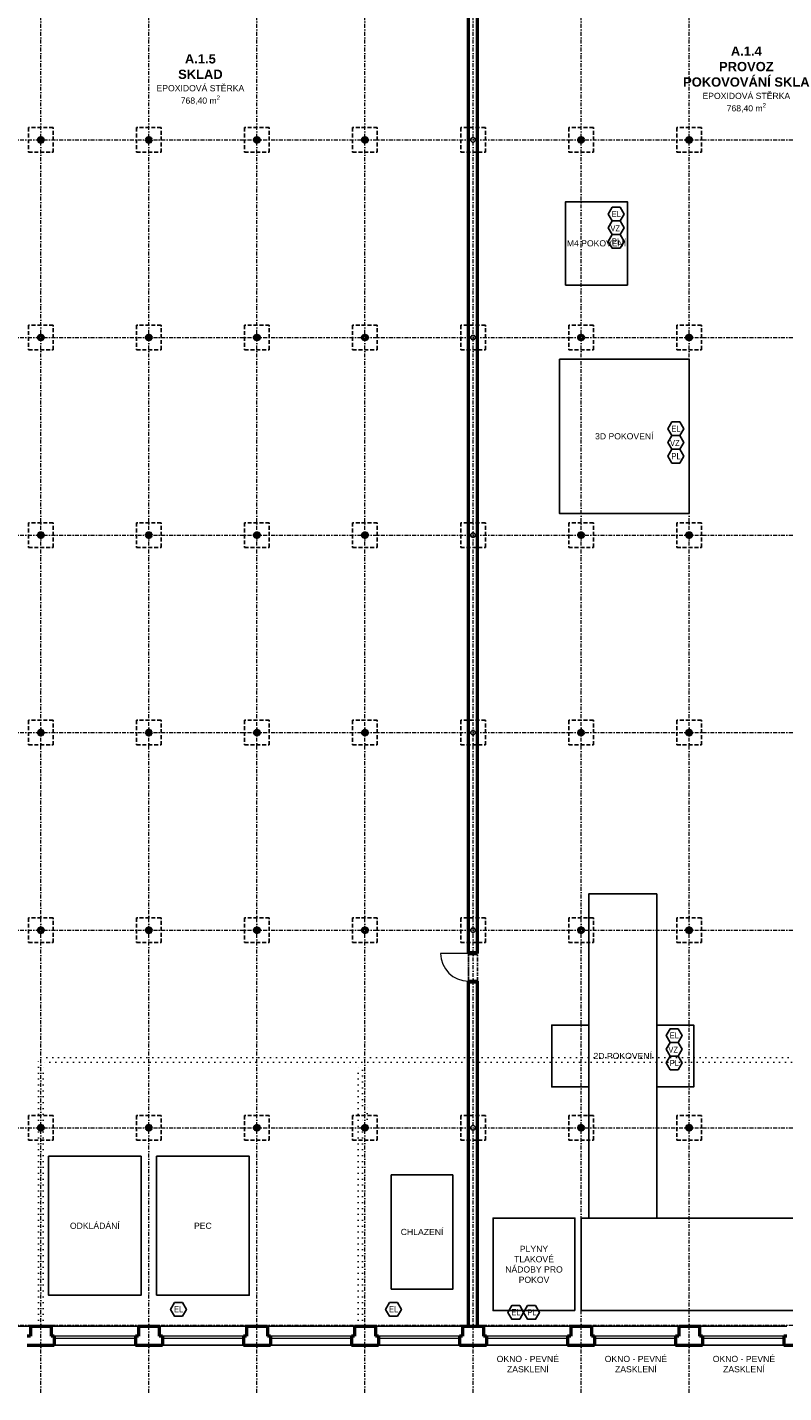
# Model space of a CAD drawing. Header units: millimetres. Extents: x 887082 to 1346431, y -219716 to -98064.
# Tile 13 of 37: x 953378 to 977878, y -178808 to -134576. Entities that reach past the tile are written whole.
import ezdxf
from ezdxf.enums import TextEntityAlignment as Align

# ---------------------------------------------------------------- set-up
doc = ezdxf.new("R2010")
doc.units = ezdxf.units.MM
doc.header["$LTSCALE"] = 10
for name, pattern in [('DASHDOT', [25.4, 12.7, -6.35, 0, -6.35]), ('DASHED', [19.05, 12.7, -6.35]), ('DIVIDE', [31.75, 12.7, -6.35, 0, -6.35, 0, -6.35]), ('DOT', [6.35, 0, -6.35])]:
    doc.linetypes.add(name, pattern=pattern)
for name, color, linetype, lineweight in [('CKDVERE_', 7, 'Continuous', 15), ('CKDVERE_ZARUBNE_LISOVANE', 7, 'Continuous', 25), ('CKOKNA', 1, 'Continuous', 9), ('CKSTENY_OSY', 1, 'DASHDOT', 15), ('CKSTENY_REZ', 6, 'Continuous', 50), ('CKTEXTY_MALE', 3, 'Continuous', 25), ('CKTEXTY_STREDNI', 6, 'Continuous', 50), ('plyn ', 2, 'Continuous', 25), ('pripojka ELEKTRO', 1, 'Continuous', 25), ('pripojka STL. VZDUCH', 30, 'Continuous', 25), ('TP_bourané_kce', 7, 'DOT', 15)]:
    doc.layers.add(name, color=color, linetype=linetype, lineweight=lineweight)
doc.layers.add('CKDVERE_DORAZ', color=7, linetype='DOT', lineweight=25, plot=False)
doc.layers.add('TP_skryté_1', color=21, linetype='Continuous', lineweight=50, plot=False)
for name, color, linetype in [('CKSTENY_NADROVINOU', 7, 'DIVIDE'), ('CKSTENY_PODROVINOU', 7, 'Continuous'), ('CKSTENY_SKRYTE', 7, 'DASHED'), ('TP_SSGC_stroje', 84, 'Continuous')]:
    doc.layers.add(name, color=color, linetype=linetype)
doc.styles.get("Standard").update_dxf_attribs({"font": 'SIMPLEX.SHX', "width": 0.8})
doc.styles.add('TOP_ARIAL_CE', font='arial.ttf', dxfattribs={"height": 100})

msp = doc.modelspace()

# ---------------------------------------------------------------- linework, layer by layer
at = {"layer": 'CKDVERE_', "color": 252}
msp.add_line((967665, -164576), (966765, -164576), dxfattribs=at)
msp.add_arc((967665, -164576), 900, 180, 270, dxfattribs=at)
at = {"layer": 'CKDVERE_DORAZ', "color": 252}
msp.add_line((967665, -164526), (967665, -165526), dxfattribs=at)
at = {"layer": 'CKDVERE_ZARUBNE_LISOVANE', "color": 252}
for p, q in [((967665, -164526), (967665, -164576)), ((967965, -164526), (967665, -164526)), ((967965, -164576), (967965, -164526)), ((967665, -164576), (967965, -164576)), ((967665, -165526), (967665, -165476)), ((967665, -165476), (967965, -165476)), ((967965, -165526), (967665, -165526)), ((967965, -165476), (967965, -165526))]:
    msp.add_line(p, q, dxfattribs=at)
at = {"layer": 'CKOKNA', "color": 252}
for p, q in [((956878, -176976), (954253, -176976)), ((956878, -177051), (954253, -177051)), ((960378, -176976), (957753, -176976)), ((960378, -177051), (957753, -177051)), ((963878, -176976), (961253, -176976)), ((963878, -177051), (961253, -177051)), ((967378, -176976), (964753, -176976)), ((967378, -177051), (964753, -177051)), ((970878, -176976), (968253, -176976)), ((970878, -177051), (968253, -177051)), ((974378, -176976), (971753, -176976)), ((974378, -177051), (971753, -177051)), ((977878, -176976), (975253, -176976)), ((977878, -177051), (975253, -177051))]:
    msp.add_line(p, q, dxfattribs=at)
at = {"layer": 'CKSTENY_NADROVINOU', "color": 252}
for p, q in [((967665, -165476), (967665, -164576)), ((967965, -165476), (967965, -164576))]:
    msp.add_line(p, q, dxfattribs=at)
at = {"layer": 'CKSTENY_OSY', "color": 252, "lineweight": 5}
for p, q in [((953815, -178808), (953815, -111893)), ((957315, -178808), (957315, -111893)), ((960815, -178808), (960815, -111893)), ((964315, -178808), (964315, -111893)), ((967815, -178808), (967815, -111893)), ((971315, -178808), (971315, -111893)), ((974815, -178808), (974815, -111893)), ((917569, -138226), (1000470, -138226)), ((917569, -144626), (1000470, -144626)), ((917569, -151026), (1000470, -151026)), ((917569, -157426), (1000470, -157426)), ((917569, -163826), (1000470, -163826)), ((917569, -170226), (1000470, -170226)), ((917569, -176626), (1000470, -176626))]:
    msp.add_line(p, q, dxfattribs=at)
at = {"layer": 'CKSTENY_PODROVINOU', "color": 252}
for p, q in [((953478, -176651), (950653, -176651)), ((956978, -176651), (954153, -176651)), ((960478, -176651), (957653, -176651)), ((963978, -176651), (961153, -176651)), ((967478, -176651), (964653, -176651)), ((970978, -176651), (968153, -176651)), ((974478, -176651), (971653, -176651)), ((977978, -176651), (975153, -176651)), ((956878, -177271), (954253, -177271)), ((960378, -177271), (957753, -177271)), ((963878, -177271), (961253, -177271)), ((967378, -177271), (964753, -177271)), ((970878, -177271), (968253, -177271)), ((974378, -177271), (971753, -177271)), ((977878, -177271), (975253, -177271))]:
    msp.add_line(p, q, dxfattribs=at)
for centre in [(967815, -138226), (967815, -144626), (967815, -151026), (967815, -157426), (967815, -163826), (967815, -170226)]:
    msp.add_circle(centre, 75, dxfattribs=at)
at = {"layer": 'CKSTENY_REZ', "color": 252}
for p, q in [((967665, -164576), (967665, -131976)), ((967965, -164576), (967965, -131976)), ((967665, -164576), (967965, -164576)), ((967665, -176651), (967665, -165476)), ((967665, -165476), (967965, -165476)), ((967965, -176651), (967965, -165476)), ((953478, -176651), (953478, -176976)), ((953478, -176651), (954153, -176651)), ((954153, -176651), (954153, -176976)), ((956978, -176651), (956978, -176976)), ((956978, -176651), (957653, -176651)), ((957653, -176651), (957653, -176976)), ((960478, -176651), (960478, -176976)), ((960478, -176651), (961153, -176651)), ((961153, -176651), (961153, -176976)), ((963978, -176651), (963978, -176976)), ((963978, -176651), (964653, -176651)), ((964653, -176651), (964653, -176976)), ((967478, -176651), (967478, -176976)), ((967478, -176651), (968153, -176651)), ((968153, -176651), (968153, -176976)), ((970978, -176651), (970978, -176976)), ((970978, -176651), (971653, -176651)), ((971653, -176651), (971653, -176976)), ((974478, -176651), (974478, -176976)), ((974478, -176651), (975153, -176651)), ((975153, -176651), (975153, -176976)), ((953478, -176976), (953378, -176976)), ((953378, -177271), (954253, -177271)), ((954253, -176976), (954153, -176976)), ((954253, -176976), (954253, -177271)), ((956878, -176976), (956878, -177271)), ((956978, -176976), (956878, -176976)), ((956878, -177271), (957753, -177271)), ((957753, -176976), (957653, -176976)), ((957753, -176976), (957753, -177271)), ((960378, -176976), (960378, -177271)), ((960478, -176976), (960378, -176976)), ((960378, -177271), (961253, -177271)), ((961253, -176976), (961153, -176976)), ((961253, -176976), (961253, -177271)), ((963878, -176976), (963878, -177271)), ((963978, -176976), (963878, -176976)), ((963878, -177271), (964753, -177271)), ((964753, -176976), (964653, -176976)), ((964753, -176976), (964753, -177271)), ((967378, -176976), (967378, -177271)), ((967478, -176976), (967378, -176976)), ((967378, -177271), (968253, -177271)), ((968253, -176976), (968153, -176976)), ((968253, -176976), (968253, -177271)), ((970878, -176976), (970878, -177271)), ((970978, -176976), (970878, -176976)), ((970878, -177271), (971753, -177271)), ((971753, -176976), (971653, -176976)), ((971753, -176976), (971753, -177271)), ((974378, -176976), (974378, -177271)), ((974478, -176976), (974378, -176976)), ((974378, -177271), (975253, -177271)), ((975253, -176976), (975153, -176976)), ((975253, -176976), (975253, -177271)), ((977878, -176976), (977878, -177271)), ((977978, -176976), (977878, -176976)), ((977878, -177271), (978753, -177271))]:
    msp.add_line(p, q, dxfattribs=at)
for centre in [(953815, -138226), (957315, -138226), (960815, -138226), (964315, -138226), (971315, -138226), (974815, -138226), (953815, -144626), (957315, -144626), (960815, -144626), (964315, -144626), (971315, -144626), (974815, -144626), (953815, -151026), (957315, -151026), (960815, -151026), (964315, -151026), (971315, -151026), (974815, -151026), (953815, -157426), (957315, -157426), (960815, -157426), (964315, -157426), (971315, -157426), (974815, -157426), (953815, -163826), (957315, -163826), (960815, -163826), (964315, -163826), (971315, -163826), (974815, -163826), (953815, -170226), (957315, -170226), (960815, -170226), (964315, -170226), (971315, -170226), (974815, -170226)]:
    msp.add_circle(centre, 75, dxfattribs=at)
at = {"layer": 'CKSTENY_SKRYTE', "color": 252}
for points in [[(953415, -138626), (954215, -138626), (954215, -137826), (953415, -137826)], [(956915, -138626), (957715, -138626), (957715, -137826), (956915, -137826)], [(960415, -138626), (961215, -138626), (961215, -137826), (960415, -137826)], [(963915, -138626), (964715, -138626), (964715, -137826), (963915, -137826)], [(967415, -138626), (968215, -138626), (968215, -137826), (967415, -137826)], [(970915, -138626), (971715, -138626), (971715, -137826), (970915, -137826)], [(974415, -138626), (975215, -138626), (975215, -137826), (974415, -137826)], [(953415, -145026), (954215, -145026), (954215, -144226), (953415, -144226)], [(956915, -145026), (957715, -145026), (957715, -144226), (956915, -144226)], [(960415, -145026), (961215, -145026), (961215, -144226), (960415, -144226)], [(963915, -145026), (964715, -145026), (964715, -144226), (963915, -144226)], [(967415, -145026), (968215, -145026), (968215, -144226), (967415, -144226)], [(970915, -145026), (971715, -145026), (971715, -144226), (970915, -144226)], [(974415, -145026), (975215, -145026), (975215, -144226), (974415, -144226)], [(953415, -151426), (954215, -151426), (954215, -150626), (953415, -150626)], [(956915, -151426), (957715, -151426), (957715, -150626), (956915, -150626)], [(960415, -151426), (961215, -151426), (961215, -150626), (960415, -150626)], [(963915, -151426), (964715, -151426), (964715, -150626), (963915, -150626)], [(967415, -151426), (968215, -151426), (968215, -150626), (967415, -150626)], [(970915, -151426), (971715, -151426), (971715, -150626), (970915, -150626)], [(974415, -151426), (975215, -151426), (975215, -150626), (974415, -150626)], [(953415, -157826), (954215, -157826), (954215, -157026), (953415, -157026)], [(956915, -157826), (957715, -157826), (957715, -157026), (956915, -157026)], [(960415, -157826), (961215, -157826), (961215, -157026), (960415, -157026)], [(963915, -157826), (964715, -157826), (964715, -157026), (963915, -157026)], [(967415, -157826), (968215, -157826), (968215, -157026), (967415, -157026)], [(970915, -157826), (971715, -157826), (971715, -157026), (970915, -157026)], [(974415, -157826), (975215, -157826), (975215, -157026), (974415, -157026)], [(953415, -164226), (954215, -164226), (954215, -163426), (953415, -163426)], [(956915, -164226), (957715, -164226), (957715, -163426), (956915, -163426)], [(960415, -164226), (961215, -164226), (961215, -163426), (960415, -163426)], [(963915, -164226), (964715, -164226), (964715, -163426), (963915, -163426)], [(967415, -164226), (968215, -164226), (968215, -163426), (967415, -163426)], [(970915, -164226), (971715, -164226), (971715, -163426), (970915, -163426)], [(974415, -164226), (975215, -164226), (975215, -163426), (974415, -163426)], [(953415, -170626), (954215, -170626), (954215, -169826), (953415, -169826)], [(956915, -170626), (957715, -170626), (957715, -169826), (956915, -169826)], [(960415, -170626), (961215, -170626), (961215, -169826), (960415, -169826)], [(963915, -170626), (964715, -170626), (964715, -169826), (963915, -169826)], [(967415, -170626), (968215, -170626), (968215, -169826), (967415, -169826)], [(970915, -170626), (971715, -170626), (971715, -169826), (970915, -169826)], [(974415, -170626), (975215, -170626), (975215, -169826), (974415, -169826)]]:
    msp.add_lwpolyline(points, close=True, dxfattribs=at)
at = {"layer": 'plyn ', "color": 252}
for points in [[(972579, -141293), (972323, -141293), (972195, -141514), (972323, -141736), (972579, -141736), (972707, -141514)], [(974511, -148248), (974255, -148248), (974127, -148469), (974255, -148691), (974511, -148691), (974639, -148469)], [(974457, -167904), (974201, -167904), (974073, -168125), (974201, -168347), (974457, -168347), (974585, -168125)], [(969839, -175985), (969583, -175985), (969455, -176207), (969583, -176428), (969839, -176428), (969967, -176207)]]:
    msp.add_lwpolyline(points, close=True, dxfattribs=at)
at = {"layer": 'pripojka ELEKTRO', "color": 252}
for points in [[(972579, -140406), (972323, -140406), (972195, -140628), (972323, -140849), (972579, -140849), (972707, -140628)], [(974511, -147361), (974255, -147361), (974127, -147583), (974255, -147804), (974511, -147804), (974639, -147583)], [(974457, -167017), (974201, -167017), (974073, -167239), (974201, -167460), (974457, -167460), (974585, -167239)], [(958403, -175888), (958147, -175888), (958019, -176110), (958147, -176331), (958403, -176331), (958531, -176110)], [(965366, -175888), (965110, -175888), (964982, -176110), (965110, -176331), (965366, -176331), (965494, -176110)], [(969327, -175985), (969071, -175985), (968943, -176207), (969071, -176428), (969327, -176428), (969455, -176207)]]:
    msp.add_lwpolyline(points, close=True, dxfattribs=at)
at = {"layer": 'pripojka STL. VZDUCH', "color": 252}
for points in [[(972579, -140849), (972323, -140849), (972195, -141071), (972323, -141293), (972579, -141293), (972707, -141071)], [(974511, -147804), (974255, -147804), (974127, -148026), (974255, -148248), (974511, -148248), (974639, -148026)], [(974457, -167460), (974201, -167460), (974073, -167682), (974201, -167904), (974457, -167904), (974585, -167682)]]:
    msp.add_lwpolyline(points, close=True, dxfattribs=at)
at = {"layer": 'TP_bourané_kce', "color": 252, "ltscale": 3}
for p, q in [((953740, -176651), (953740, -167951)), ((988700, -167951), (953740, -167951)), ((955540, -167951), (955540, -168101)), ((960790, -167951), (960790, -168101)), ((961350, -167951), (961350, -168101)), ((963400, -167951), (963400, -168101)), ((953890, -176651), (953890, -168101)), ((988420, -168101), (953890, -168101)), ((964090, -176651), (964090, -168101)), ((964240, -169501), (964240, -168101)), ((964240, -168601), (964090, -168601)), ((964240, -169401), (964090, -169401)), ((964240, -169501), (964390, -169501)), ((964390, -169951), (964390, -169501)), ((964240, -176651), (964240, -169951)), ((964240, -169951), (964390, -169951)), ((953740, -170821), (953890, -170821)), ((953740, -176121), (953890, -176121))]:
    msp.add_line(p, q, dxfattribs=at)
at = {"layer": 'TP_SSGC_stroje', "color": 252}
for points in [[(970815, -142926), (972815, -142926), (972815, -140226), (970815, -140226)], [(970615, -145326), (974815, -145326), (974815, -150326), (970615, -150326)], [(971565, -173151), (971565, -168901), (970365, -168901), (970365, -166901), (971565, -166901), (971565, -168901), (971565, -166901), (971565, -162651), (973765, -162651), (973765, -166901), (974965, -166901), (974965, -168901), (973765, -168901), (973765, -166901), (973765, -168901), (973765, -173151)], [(954065, -171151), (957065, -171151), (957065, -175651), (954065, -175651)], [(957565, -175651), (960565, -175651), (960565, -171151), (957565, -171151)], [(967165, -171751), (965165, -171751), (965165, -175451), (967165, -175451)], [(971115, -176151), (968465, -176151), (968465, -173151), (971115, -173151)], [(971315, -173151), (993565, -173151), (993565, -176151), (971315, -176151)]]:
    msp.add_lwpolyline(points, close=True, dxfattribs=at)

# ---------------------------------------------------------------- texts
at = {"layer": 'CKTEXTY_MALE', "color": 252, "style": 'TOP_ARIAL_CE'}
for s, p in [('ODKLÁDÁNÍ', (955565, -173401)), ('PEC', (959065, -173401)), ('CHLAZENÍ', (966165, -173601))]:
    msp.add_text(s, height=200, rotation=0, dxfattribs=at).set_placement(p, align=Align.MIDDLE_CENTER)
at = {"layer": 'CKTEXTY_MALE', "color": 252, "char_height": 200, "width": 2131.75, "attachment_point": 5, "rotation": 0, "style": 'TOP_ARIAL_CE'}
for s, insert in [('\\A1;M4 POKOVENÍ', (971815, -141576)), ('\\A1;3D POKOVENÍ', (972715, -147826)), ('\\A1;2D POKOVENÍ', (972665, -167901)), ('\\A1;PLYNY\\PTLAKOVÉ NÁDOBY PRO POKOV', (969790, -174651))]:
    msp.add_mtext(s, dxfattribs=dict(at, insert=insert))
at = {"layer": 'CKTEXTY_STREDNI', "color": 252, "char_height": 300, "width": 5113.54, "attachment_point": 5, "rotation": 0, "style": 'TOP_ARIAL_CE'}
for s, insert in [('\\A1;{\\fArial|b1|i0|c238|p34;A.1.4\\PPROVOZ\\PPOKOVOVÁNÍ SKLA\\fArial|b0|i0|c238|p34;\\H0.6667x;\\PEPOXIDOVÁ STĚRKA\\P768,40 m\\H0.7x;\\S2^ ;}', (976668, -136268)), ('\\A1;{\\fArial|b1|i0|c238|p34;A.1.5\\PSKLAD} {\\H0.6667x;\\PEPOXIDOVÁ STĚRKA\\P768,40 m\\H0.7x;\\S2^ ;}', (958984, -136268))]:
    msp.add_mtext(s, dxfattribs=dict(at, insert=insert))
at = {"layer": 'plyn ', "color": 252, "char_height": 200, "width": 255.96, "attachment_point": 1}
for insert in [(972312, -141415), (974244, -148370), (974189, -168026), (969572, -176107)]:
    msp.add_mtext('{\\f@Arial Unicode MS|b0|i0|c0|p0;PL}', dxfattribs=dict(at, insert=insert))
at = {"layer": 'pripojka ELEKTRO', "color": 252, "char_height": 200, "width": 255.96, "attachment_point": 1}
for insert in [(972308, -140522), (974240, -147477), (974185, -167133), (958131, -176004), (965095, -176004), (969056, -176101)]:
    msp.add_mtext('{\\f@Arial Unicode MS|b0|i0|c0|p0;EL}', dxfattribs=dict(at, insert=insert))
at = {"layer": 'pripojka STL. VZDUCH', "color": 252, "char_height": 200, "width": 255.96, "attachment_point": 1}
for insert in [(972266, -140987), (974197, -147942), (974143, -167598)]:
    msp.add_mtext('{\\f@Arial Unicode MS|b0|i0|c0|p0;VZ}', dxfattribs=dict(at, insert=insert))
at = {"layer": 'TP_skryté_1', "color": 252, "char_height": 200, "width": 3108.99, "attachment_point": 5, "rotation": 0, "style": 'TOP_ARIAL_CE'}
for insert in [(969590, -177883), (973090, -177883), (976590, -177883)]:
    msp.add_mtext('\\A1;OKNO - PEVNÉ ZASKLENÍ', dxfattribs=dict(at, insert=insert))

doc.saveas('drawing.dxf')
